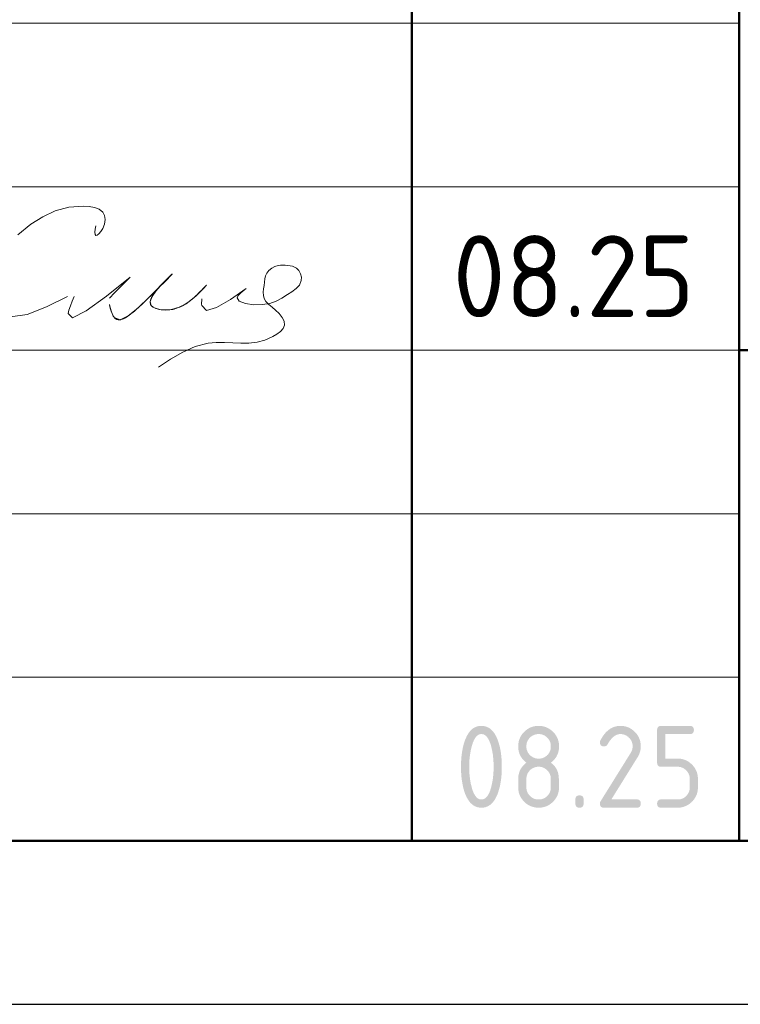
# Model space of a CAD drawing. Header units: millimetres. Extents: x 0 to 21000, y 0 to 14850.
# Tile 9 of 17: x 13651 to 14752, y 0 to 1505. Entities that reach past the tile are written whole.
import ezdxf

# ---------------------------------------------------------------- set-up
doc = ezdxf.new("R2010")
doc.units = ezdxf.units.MM
doc.layers.add('Standard', color=7, linetype='Continuous', lineweight=25)
doc.styles.add('ISOCPEUR', font='txt')

msp = doc.modelspace()

# ---------------------------------------------------------------- hatches: boundary and pattern name
at = {"layer": 'Standard', "linetype": 'Continuous', "lineweight": 25, "transparency": 33554687}
h = msp.add_hatch(color=7, dxfattribs=at)
h.paths.add_polyline_path([(14374.9, 363.1), (14374.9, 367), (14374.7, 370.8), (14374.5, 374.6), (14374.1, 378.2), (14373.7, 381.9), (14373.1, 385.4), (14372.4, 389), (14371.6, 392.4), (14371, 395), (14370.3, 397.3), (14369.6, 399.5), (14368.8, 401.5), (14368, 403.4), (14367.1, 405), (14366.2, 406.6), (14365.3, 407.9), (14364.3, 409.2), (14363.3, 410.2), (14362.2, 411.2), (14361.1, 411.8), (14360, 412.5), (14358.8, 412.8), (14357.5, 413.1), (14356.2, 413.1), (14355, 413.1), (14353.8, 412.8), (14352.6, 412.5), (14351.4, 411.8), (14350.3, 411.2), (14349.3, 410.2), (14348.2, 409.2), (14347.3, 407.9), (14346.3, 406.6), (14345.5, 405), (14344.6, 403.4), (14343.8, 401.4), (14343, 399.5), (14342.3, 397.2), (14341.6, 394.9), (14341, 392.3), (14340.1, 388.8), (14339.5, 385.2), (14338.8, 381.6), (14338.4, 378), (14338, 374.4), (14337.8, 370.6), (14337.6, 366.9), (14337.6, 363.1), (14337.6, 359.3), (14337.8, 355.5), (14338, 351.8), (14338.4, 348.1), (14338.8, 344.5), (14339.4, 340.9), (14340, 337.3), (14340.9, 333.9), (14341.5, 331.3), (14342.2, 329), (14342.9, 326.8), (14343.7, 324.8), (14344.5, 322.9), (14345.4, 321.3), (14346.3, 319.6), (14347.2, 318.4), (14348.2, 317.1), (14349.2, 316.1), (14350.3, 315.1), (14351.4, 314.5), (14352.5, 313.8), (14353.7, 313.5), (14354.9, 313.2), (14356.2, 313.2), (14357.5, 313.2), (14358.8, 313.5), (14360, 313.8), (14361.1, 314.5), (14362.2, 315.1), (14363.3, 316.1), (14364.3, 317.1), (14365.3, 318.4), (14366.2, 319.6), (14367.1, 321.3), (14368, 322.9), (14368.8, 324.8), (14369.6, 326.8), (14370.3, 329), (14371, 331.3), (14371.6, 333.9), (14372.4, 337.3), (14373.1, 340.9), (14373.7, 344.5), (14374.1, 348.1), (14374.5, 351.8), (14374.7, 355.5), (14374.9, 359.3)])
h.paths.add_polyline_path([(14387.4, 363.1), (14387.4, 360.3), (14387.4, 357.7), (14387.3, 355), (14387.1, 352.3), (14386.9, 349.7), (14386.7, 347.2), (14386.4, 344.7), (14386.1, 342.3), (14385.7, 339.9), (14385.3, 337.6), (14384.9, 335.3), (14384.4, 333), (14383.8, 330.8), (14383.2, 328.7), (14382.6, 326.5), (14382, 324.5), (14381, 321.5), (14379.8, 318.9), (14378.6, 316.3), (14377.3, 314.1), (14376, 311.8), (14374.6, 310), (14373.1, 308.1), (14371.5, 306.6), (14369.9, 305.1), (14368.1, 304), (14366.4, 302.9), (14364.5, 302.1), (14362.6, 301.4), (14360.5, 301), (14358.5, 300.6), (14356.2, 300.6), (14354, 300.6), (14352, 301), (14349.9, 301.4), (14348, 302.1), (14346.1, 302.9), (14344.3, 304), (14342.6, 305.1), (14341, 306.6), (14339.4, 308.1), (14337.9, 309.9), (14336.5, 311.8), (14335.2, 314), (14333.9, 316.2), (14332.7, 318.8), (14331.5, 321.4), (14330.5, 324.4), (14329.8, 326.4), (14329.2, 328.6), (14328.6, 330.7), (14328.1, 332.9), (14327.6, 335.2), (14327.2, 337.5), (14326.8, 339.8), (14326.4, 342.2), (14326.1, 344.7), (14325.8, 347.2), (14325.6, 349.7), (14325.4, 352.3), (14325.2, 354.9), (14325.1, 357.6), (14325.1, 360.3), (14325.1, 363.1), (14325.1, 365.9), (14325.1, 368.7), (14325.2, 371.4), (14325.4, 374), (14325.6, 376.6), (14325.8, 379.1), (14326.1, 381.6), (14326.4, 384), (14326.8, 386.5), (14327.2, 388.8), (14327.6, 391.1), (14328.1, 393.3), (14328.6, 395.6), (14329.2, 397.7), (14329.8, 399.8), (14330.5, 401.9), (14331.5, 404.8), (14332.7, 407.4), (14333.9, 410), (14335.2, 412.3), (14336.5, 414.5), (14337.9, 416.4), (14339.4, 418.2), (14341, 419.7), (14342.6, 421.2), (14344.3, 422.3), (14346.1, 423.4), (14348, 424.2), (14349.9, 424.9), (14352, 425.3), (14354, 425.6), (14356.2, 425.6), (14358.5, 425.6), (14360.5, 425.3), (14362.6, 424.9), (14364.5, 424.1), (14366.4, 423.4), (14368.1, 422.3), (14369.9, 421.2), (14371.5, 419.7), (14373.1, 418.2), (14374.6, 416.3), (14376, 414.5), (14377.3, 412.2), (14378.6, 410), (14379.8, 407.4), (14381, 404.8), (14382, 401.8), (14382.6, 399.7), (14383.2, 397.6), (14383.8, 395.5), (14384.4, 393.3), (14384.9, 391), (14385.3, 388.7), (14385.7, 386.4), (14386.1, 384), (14386.4, 381.6), (14386.7, 379.1), (14386.9, 376.5), (14387.1, 373.9), (14387.3, 371.3), (14387.4, 368.6), (14387.4, 365.9)], flags=16)
h = msp.add_hatch(color=7, dxfattribs=at)
h.paths.add_polyline_path([(14443.7, 313.2), (14445.6, 313.2), (14447.4, 313.5), (14449.2, 313.8), (14450.9, 314.5), (14452.6, 315.2), (14454.1, 316.2), (14455.6, 317.2), (14456.9, 318.6), (14458.3, 320), (14459.3, 321.5), (14460.3, 323), (14461, 324.7), (14461.7, 326.3), (14462, 328.1), (14462.3, 329.9), (14462.3, 331.9), (14462.3, 344.4), (14462.3, 346.4), (14462, 348.1), (14461.7, 349.9), (14461, 351.6), (14460.3, 353.3), (14459.3, 354.8), (14458.2, 356.3), (14456.9, 357.7), (14455.5, 359), (14454, 360.1), (14452.5, 361.1), (14450.8, 361.8), (14449.2, 362.5), (14447.4, 362.8), (14445.6, 363.2), (14443.7, 363.2), (14441.7, 363.2), (14439.9, 362.8), (14438.1, 362.5), (14436.5, 361.8), (14434.8, 361.1), (14433.3, 360.1), (14431.8, 359.1), (14430.4, 357.7), (14429.1, 356.3), (14428.1, 354.8), (14427, 353.3), (14426.4, 351.7), (14425.7, 350), (14425.3, 348.2), (14425, 346.4), (14425, 344.4), (14425, 331.9), (14425, 329.9), (14425.3, 328.1), (14425.7, 326.3), (14426.4, 324.7), (14427, 323), (14428.1, 321.5), (14429.1, 320), (14430.4, 318.6), (14431.8, 317.2), (14433.3, 316.2), (14434.8, 315.2), (14436.5, 314.5), (14438.1, 313.8), (14439.9, 313.5), (14441.7, 313.2)])
h.paths.add_polyline_path([(14443.7, 300.6), (14442.1, 300.6), (14440.5, 300.8), (14438.9, 300.9), (14437.4, 301.2), (14435.9, 301.5), (14434.5, 301.9), (14433.1, 302.4), (14431.7, 302.9), (14430.3, 303.5), (14429, 304.2), (14427.7, 304.9), (14426.4, 305.8), (14425.1, 306.6), (14423.9, 307.6), (14422.7, 308.6), (14421.6, 309.8), (14420.5, 310.9), (14419.5, 312.1), (14418.5, 313.3), (14417.6, 314.6), (14416.8, 315.9), (14416, 317.2), (14415.3, 318.5), (14414.8, 319.9), (14414.2, 321.3), (14413.8, 322.7), (14413.3, 324.1), (14413.1, 325.6), (14412.8, 327.1), (14412.6, 328.7), (14412.5, 330.3), (14412.5, 331.9), (14412.5, 344.4), (14412.5, 346.3), (14412.7, 348.2), (14412.9, 350), (14413.3, 351.8), (14413.7, 353.5), (14414.2, 355.2), (14414.8, 356.8), (14415.6, 358.4), (14416.4, 360), (14417.4, 361.4), (14418.4, 362.9), (14419.5, 364.3), (14420.7, 365.7), (14422.1, 366.9), (14423.4, 368.2), (14425, 369.4), (14423.4, 370.6), (14422.1, 371.9), (14420.7, 373.1), (14419.5, 374.5), (14418.4, 375.9), (14417.4, 377.3), (14416.4, 378.8), (14415.6, 380.4), (14414.8, 381.9), (14414.2, 383.6), (14413.7, 385.3), (14413.3, 387), (14412.9, 388.8), (14412.7, 390.6), (14412.5, 392.4), (14412.5, 394.4), (14412.5, 396), (14412.6, 397.6), (14412.8, 399.1), (14413.1, 400.6), (14413.3, 402.1), (14413.8, 403.6), (14414.2, 405), (14414.8, 406.4), (14415.3, 407.8), (14416, 409.1), (14416.8, 410.4), (14417.6, 411.7), (14418.5, 413), (14419.5, 414.2), (14420.5, 415.4), (14421.6, 416.5), (14422.7, 417.6), (14423.9, 418.6), (14425.1, 419.6), (14426.4, 420.5), (14427.7, 421.4), (14429, 422.1), (14430.3, 422.8), (14431.7, 423.4), (14433.1, 423.9), (14434.5, 424.4), (14435.9, 424.8), (14437.4, 425.1), (14438.9, 425.4), (14440.5, 425.5), (14442.1, 425.6), (14443.7, 425.6), (14445.3, 425.6), (14446.9, 425.5), (14448.4, 425.4), (14449.9, 425.1), (14451.4, 424.8), (14452.8, 424.4), (14454.3, 423.9), (14455.7, 423.4), (14457, 422.8), (14458.4, 422.1), (14459.7, 421.4), (14460.9, 420.5), (14462.2, 419.6), (14463.4, 418.6), (14464.6, 417.6), (14465.7, 416.5), (14466.9, 415.4), (14467.9, 414.2), (14468.9, 413), (14469.7, 411.7), (14470.6, 410.4), (14471.3, 409.1), (14472, 407.8), (14472.6, 406.4), (14473.2, 405), (14473.6, 403.6), (14474, 402.1), (14474.3, 400.6), (14474.6, 399.1), (14474.7, 397.6), (14474.9, 396), (14474.9, 394.4), (14474.9, 392.4), (14474.7, 390.6), (14474.5, 388.8), (14474.1, 387), (14473.7, 385.3), (14473.1, 383.6), (14472.5, 381.9), (14471.7, 380.4), (14471, 378.8), (14470, 377.3), (14469, 375.9), (14467.8, 374.5), (14466.7, 373.1), (14465.3, 371.9), (14463.9, 370.6), (14462.3, 369.4), (14464.6, 367.7), (14466.4, 365.8), (14468.3, 363.9), (14469.7, 361.8), (14471.1, 359.7), (14472.1, 357.4), (14473.1, 355.1), (14473.7, 352.6), (14473.9, 352), (14474, 351.2), (14474.1, 350.4), (14474.2, 349.5), (14474.3, 348.5), (14474.4, 347.4), (14474.5, 346.2), (14474.6, 344.9), (14474.6, 343.6), (14474.7, 342.2), (14474.8, 340.7), (14474.8, 339.1), (14474.8, 337.5), (14474.8, 335.7), (14474.9, 333.9), (14474.9, 331.9), (14474.9, 330.3), (14474.7, 328.7), (14474.6, 327.1), (14474.3, 325.6), (14474, 324.1), (14473.6, 322.7), (14473.2, 321.3), (14472.6, 319.9), (14472, 318.5), (14471.3, 317.2), (14470.6, 315.9), (14469.7, 314.6), (14468.9, 313.3), (14467.9, 312.1), (14466.9, 310.9), (14465.7, 309.8), (14464.6, 308.6), (14463.4, 307.6), (14462.2, 306.6), (14460.9, 305.8), (14459.7, 304.9), (14458.4, 304.2), (14457, 303.5), (14455.7, 302.9), (14454.3, 302.4), (14452.8, 301.9), (14451.4, 301.5), (14449.9, 301.2), (14448.4, 300.9), (14446.9, 300.8), (14445.3, 300.6)], flags=16)
h.paths.add_polyline_path([(14443.7, 375.6), (14445.6, 375.6), (14447.4, 376), (14449.2, 376.3), (14450.9, 377), (14452.6, 377.7), (14454.1, 378.7), (14455.6, 379.7), (14456.9, 381.1), (14458.3, 382.4), (14459.3, 383.9), (14460.3, 385.4), (14461, 387.1), (14461.7, 388.8), (14462, 390.6), (14462.3, 392.4), (14462.3, 394.4), (14462.3, 396.3), (14462, 398.1), (14461.7, 399.9), (14461, 401.6), (14460.3, 403.2), (14459.3, 404.7), (14458.2, 406.2), (14456.9, 407.6), (14455.5, 409), (14454, 410), (14452.5, 411.1), (14450.8, 411.7), (14449.2, 412.4), (14447.4, 412.8), (14445.6, 413.1), (14443.7, 413.1), (14441.7, 413.1), (14439.9, 412.8), (14438.1, 412.4), (14436.5, 411.7), (14434.8, 411.1), (14433.3, 410), (14431.8, 409), (14430.4, 407.7), (14429.1, 406.3), (14428.1, 404.8), (14427, 403.3), (14426.4, 401.6), (14425.7, 400), (14425.3, 398.1), (14425, 396.3), (14425, 394.4), (14425, 392.4), (14425.3, 390.6), (14425.7, 388.8), (14426.4, 387.1), (14427, 385.4), (14428.1, 383.9), (14429.1, 382.4), (14430.4, 381.1), (14431.8, 379.7), (14433.3, 378.7), (14434.8, 377.7), (14436.5, 377), (14438.1, 376.3), (14439.9, 376), (14441.7, 375.6)])
for points in [[(14568.6, 425.6), (14570.2, 425.6), (14571.8, 425.5), (14573.3, 425.4), (14574.8, 425.1), (14576.3, 424.8), (14577.8, 424.4), (14579.2, 423.9), (14580.6, 423.4), (14582, 422.8), (14583.3, 422.1), (14584.6, 421.4), (14585.9, 420.5), (14587.1, 419.6), (14588.3, 418.6), (14589.5, 417.6), (14590.7, 416.5), (14591.8, 415.4), (14592.8, 414.2), (14593.8, 413), (14594.7, 411.7), (14595.5, 410.4), (14596.3, 409.1), (14597, 407.8), (14597.5, 406.4), (14598.1, 405), (14598.5, 403.6), (14599, 402.1), (14599.2, 400.6), (14599.5, 399.1), (14599.7, 397.6), (14599.8, 396), (14599.8, 394.4), (14599.8, 392.2), (14599.5, 389.9), (14599.1, 387.7), (14598.4, 385.5), (14597.7, 383.2), (14596.6, 380.9), (14595.6, 378.7), (14594.1, 376.4), (14554.8, 313.2), (14593.6, 313.2), (14594.4, 313.2), (14595, 313.1), (14595.7, 313), (14596.3, 312.8), (14596.9, 312.6), (14597.4, 312.3), (14597.9, 312), (14598.3, 311.6), (14598.7, 311.2), (14598.9, 310.7), (14599.2, 310.2), (14599.4, 309.6), (14599.6, 309.1), (14599.7, 308.4), (14599.8, 307.7), (14599.8, 306.9), (14599.8, 306.1), (14599.7, 305.4), (14599.6, 304.8), (14599.4, 304.2), (14599.2, 303.6), (14598.9, 303.1), (14598.7, 302.6), (14598.3, 302.2), (14597.9, 301.8), (14597.4, 301.5), (14596.9, 301.2), (14596.3, 301), (14595.7, 300.8), (14595, 300.7), (14594.4, 300.6), (14593.6, 300.6), (14543.6, 300.6), (14542.8, 300.6), (14542.1, 300.7), (14541.4, 300.8), (14540.9, 301), (14540.3, 301.2), (14539.8, 301.5), (14539.3, 301.8), (14538.9, 302.2), (14538.5, 302.6), (14538.2, 303.1), (14537.9, 303.6), (14537.7, 304.2), (14537.5, 304.7), (14537.4, 305.4), (14537.3, 306.1), (14537.3, 306.9), (14537.3, 307.8), (14537.6, 308.7), (14537.9, 309.6), (14538.4, 310.5), (14584.2, 384.1), (14585, 385.3), (14585.6, 386.6), (14586.2, 387.9), (14586.5, 389.1), (14586.9, 390.4), (14587.1, 391.7), (14587.3, 393), (14587.3, 394.4), (14587.3, 396.3), (14587, 398.1), (14586.6, 399.9), (14585.9, 401.6), (14585.3, 403.2), (14584.2, 404.7), (14583.2, 406.3), (14581.8, 407.6), (14580.5, 409), (14578.9, 410), (14577.4, 411.1), (14575.8, 411.7), (14574.1, 412.4), (14572.3, 412.8), (14570.5, 413.1), (14568.6, 413.1), (14567.3, 413.1), (14566, 412.9), (14564.7, 412.6), (14563.4, 412.1), (14562.1, 411.6), (14560.9, 410.9), (14559.6, 410.2), (14558.4, 409.2), (14557.2, 408.2), (14556, 407), (14554.8, 405.8), (14553.6, 404.3), (14552.4, 402.8), (14551.3, 401.1), (14550.1, 399.4), (14549, 397.4), (14548.6, 396.6), (14548, 396.1), (14547.5, 395.5), (14546.8, 395.1), (14546.1, 394.8), (14545.3, 394.6), (14544.5, 394.4), (14543.6, 394.4), (14542.8, 394.4), (14542.1, 394.5), (14541.4, 394.6), (14540.9, 394.8), (14540.3, 395), (14539.8, 395.3), (14539.3, 395.5), (14538.9, 395.9), (14538.5, 396.3), (14538.2, 396.8), (14537.9, 397.3), (14537.7, 397.9), (14537.5, 398.5), (14537.4, 399.2), (14537.3, 399.8), (14537.3, 400.6), (14537.3, 401.3), (14537.5, 402), (14537.6, 402.6), (14537.9, 403.2), (14539.4, 406), (14540.9, 408.4), (14542.5, 410.9), (14544.2, 413), (14545.9, 415.1), (14547.7, 416.9), (14549.5, 418.6), (14551.4, 420), (14553.3, 421.4), (14555.3, 422.5), (14557.4, 423.5), (14559.5, 424.2), (14561.7, 424.9), (14563.9, 425.3), (14566.2, 425.6)], [(14624.8, 369.4), (14624.8, 419.4), (14624.8, 420.2), (14624.9, 420.9), (14625, 421.5), (14625.2, 422.1), (14625.4, 422.7), (14625.7, 423.2), (14626, 423.7), (14626.4, 424.1), (14626.7, 424.5), (14627.2, 424.8), (14627.7, 425.1), (14628.3, 425.3), (14628.9, 425.4), (14629.6, 425.5), (14630.3, 425.6), (14631, 425.6), (14674.7, 425.6), (14675.4, 425.6), (14676.1, 425.5), (14676.8, 425.4), (14677.4, 425.3), (14678, 425.1), (14678.5, 424.8), (14679, 424.5), (14679.3, 424.1), (14679.7, 423.7), (14680, 423.2), (14680.3, 422.7), (14680.5, 422.1), (14680.7, 421.5), (14680.8, 420.8), (14680.9, 420.2), (14680.9, 419.4), (14680.9, 418.6), (14680.8, 417.9), (14680.7, 417.2), (14680.5, 416.6), (14680.3, 416.1), (14680, 415.6), (14679.7, 415.1), (14679.3, 414.7), (14679, 414.3), (14678.5, 414), (14678, 413.7), (14677.4, 413.5), (14676.8, 413.3), (14676.1, 413.2), (14675.4, 413.1), (14674.7, 413.1), (14637.3, 413.1), (14637.3, 375.7), (14656, 375.7), (14657.6, 375.7), (14659.2, 375.5), (14660.8, 375.4), (14662.2, 375.1), (14663.7, 374.8), (14665.2, 374.4), (14666.6, 373.9), (14668, 373.4), (14669.4, 372.8), (14670.7, 372.1), (14672, 371.4), (14673.3, 370.5), (14674.5, 369.6), (14675.7, 368.6), (14676.9, 367.6), (14678.1, 366.5), (14679.2, 365.3), (14680.2, 364.1), (14681.2, 362.9), (14682.1, 361.7), (14682.9, 360.4), (14683.6, 359.1), (14684.3, 357.7), (14684.9, 356.4), (14685.5, 355), (14685.9, 353.5), (14686.3, 352.1), (14686.6, 350.6), (14686.9, 349.1), (14687, 347.6), (14687.2, 346), (14687.2, 344.4), (14687.2, 331.9), (14687.2, 330.3), (14687, 328.7), (14686.9, 327.2), (14686.6, 325.7), (14686.3, 324.1), (14685.9, 322.7), (14685.5, 321.3), (14684.9, 319.9), (14684.3, 318.5), (14683.6, 317.2), (14682.9, 315.9), (14682, 314.6), (14681.2, 313.3), (14680.2, 312.1), (14679.2, 310.9), (14678, 309.8), (14676.9, 308.6), (14675.7, 307.6), (14674.5, 306.6), (14673.2, 305.8), (14671.9, 304.9), (14670.6, 304.2), (14669.3, 303.5), (14667.9, 302.9), (14666.5, 302.4), (14665.1, 301.9), (14663.7, 301.5), (14662.2, 301.2), (14660.7, 300.9), (14659.1, 300.8), (14657.6, 300.6), (14656, 300.6), (14631, 300.6), (14630.3, 300.6), (14629.6, 300.7), (14628.9, 300.8), (14628.3, 301), (14627.7, 301.2), (14627.2, 301.5), (14626.7, 301.8), (14626.4, 302.2), (14626, 302.6), (14625.7, 303.1), (14625.4, 303.6), (14625.2, 304.2), (14625, 304.8), (14624.9, 305.4), (14624.8, 306.1), (14624.8, 306.9), (14624.8, 307.7), (14624.9, 308.4), (14625, 309.1), (14625.2, 309.6), (14625.4, 310.2), (14625.7, 310.7), (14626, 311.2), (14626.4, 311.6), (14626.7, 312), (14627.2, 312.3), (14627.7, 312.6), (14628.3, 312.8), (14628.9, 313), (14629.6, 313.1), (14630.3, 313.2), (14631, 313.2), (14656, 313.2), (14657.9, 313.2), (14659.7, 313.5), (14661.5, 313.8), (14663.2, 314.5), (14664.9, 315.2), (14666.4, 316.2), (14667.9, 317.2), (14669.2, 318.6), (14670.6, 320), (14671.6, 321.5), (14672.6, 323), (14673.3, 324.7), (14674, 326.3), (14674.3, 328.1), (14674.7, 329.9), (14674.7, 331.9), (14674.7, 344.4), (14674.7, 346.3), (14674.3, 348.1), (14674, 349.9), (14673.3, 351.6), (14672.6, 353.3), (14671.6, 354.8), (14670.6, 356.3), (14669.2, 357.7), (14667.8, 359), (14666.3, 360.1), (14664.8, 361.1), (14663.1, 361.8), (14661.5, 362.5), (14659.7, 362.8), (14657.9, 363.1), (14656, 363.1), (14631, 363.1), (14630.3, 363.1), (14629.6, 363.2), (14628.9, 363.3), (14628.3, 363.5), (14627.7, 363.7), (14627.2, 364), (14626.7, 364.3), (14626.4, 364.7), (14626, 365.1), (14625.7, 365.6), (14625.4, 366.1), (14625.2, 366.7), (14625, 367.2), (14624.9, 367.9), (14624.8, 368.6)], [(14499.9, 313.2), (14499.9, 313.9), (14500, 314.6), (14500.1, 315.3), (14500.3, 315.9), (14500.5, 316.5), (14500.8, 317), (14501.1, 317.5), (14501.5, 317.9), (14501.9, 318.3), (14502.4, 318.5), (14502.8, 318.8), (14503.4, 319), (14504, 319.2), (14504.7, 319.3), (14505.4, 319.4), (14506.2, 319.4), (14507, 319.4), (14507.6, 319.3), (14508.3, 319.2), (14508.9, 319), (14509.5, 318.8), (14510, 318.5), (14510.5, 318.3), (14510.9, 317.9), (14511.3, 317.5), (14511.6, 317), (14511.8, 316.5), (14512, 315.9), (14512.2, 315.3), (14512.3, 314.6), (14512.4, 313.9), (14512.4, 313.2), (14512.4, 306.9), (14512.4, 306.1), (14512.3, 305.4), (14512.2, 304.8), (14512, 304.2), (14511.8, 303.6), (14511.6, 303.1), (14511.3, 302.6), (14510.9, 302.2), (14510.5, 301.8), (14510, 301.5), (14509.5, 301.2), (14508.9, 301), (14508.3, 300.8), (14507.6, 300.7), (14507, 300.6), (14506.2, 300.6), (14505.4, 300.6), (14504.7, 300.7), (14504, 300.8), (14503.4, 301), (14502.8, 301.2), (14502.4, 301.5), (14501.9, 301.8), (14501.5, 302.2), (14501.1, 302.6), (14500.8, 303.1), (14500.5, 303.6), (14500.3, 304.2), (14500.1, 304.8), (14500, 305.4), (14499.9, 306.1), (14499.9, 306.9)]]:
    msp.add_hatch(color=7, dxfattribs=at).paths.add_polyline_path(points, flags=16)

# ---------------------------------------------------------------- linework, layer by layer
at = {"layer": 'Standard', "color": 7, "linetype": 'Continuous', "lineweight": 50, "transparency": 33554687}
for p, q in [((14250, 250), (14250, 3000)), ((14750, 250), (14750, 3000)), ((14750, 1000), (20750, 1000))]:
    msp.add_line(p, q, dxfattribs=at)
at = {"layer": 'Standard', "color": 7, "linetype": 'Continuous', "lineweight": 13, "transparency": 33554687}
for p, q in [((11500, 1500), (14750, 1500)), ((11500, 1250), (14750, 1250)), ((11500, 1250), (14750, 1250)), ((11500, 1000), (14750, 1000)), ((11500, 1000), (14750, 1000)), ((11500, 750), (14750, 750)), ((11500, 500), (14750, 500))]:
    msp.add_line(p, q, dxfattribs=at)
at = {"layer": 'Standard', "color": 7, "linetype": 'Continuous', "lineweight": 25, "transparency": 33554687}
msp.add_line((11500, 250), (20750, 250), dxfattribs=at)
msp.add_line((11500, 250), (20750, 250), dxfattribs=at)
msp.add_line((11500, 250), (20750, 250), dxfattribs=at)
msp.add_lwpolyline([(0, 0), (21000, 0), (21000, 14850), (0, 14850), (0, 0)], close=True, dxfattribs=at)
at = {"layer": 'Standard', "color": 7, "linetype": 'Continuous', "lineweight": 50, "transparency": 33554687}
msp.add_lwpolyline([(1000, 14600), (20750, 14600), (20750, 250), (1000, 250), (1000, 14600)], close=True, dxfattribs=at)
at = {"layer": 'Standard', "color": 250, "linetype": 'Continuous', "lineweight": 18, "true_color": 0x2d2d2d, "transparency": 33554687}
for points in [[(13766.8, 1190.3), (13766.1, 1185), (13765.6, 1180.4), (13765.8, 1176.9), (13766.8, 1175.3), (13768.9, 1175.8), (13771.7, 1178.2), (13774.7, 1181.7), (13777.4, 1185.9), (13780.3, 1192.9), (13781.2, 1199.7), (13780.2, 1205.8), (13777.4, 1210.9), (13772, 1215.5), (13764.8, 1218.4), (13756.6, 1219.9), (13748, 1220.5), (13725.6, 1218.8), (13705, 1213), (13685.8, 1204), (13667.7, 1192.5), (13647.5, 1176.5)], [(13996.9, 1094.4), (13991.9, 1090.7), (13987.5, 1087), (13984.3, 1083.5), (13982.8, 1080.3), (13986, 1075), (13995.6, 1071.5), (14008.5, 1069.6), (14021.7, 1069.7), (14033, 1071.6), (14042.4, 1075.1), (14051, 1079.7), (14059.8, 1085.2), (14066.7, 1089.4), (14073.1, 1094.2), (14078.3, 1099.7), (14081, 1106.4), (14081.1, 1111.6), (14079.8, 1116.9), (14077.3, 1121.7), (14073.7, 1125.5), (14070.7, 1127.2), (14067.4, 1128.4), (14063.9, 1129.2), (14060.3, 1129.7), (14056.5, 1130.1), (14052.8, 1130.3), (14049.1, 1130.2), (14045.4, 1129.7), (14040.3, 1128), (14035.7, 1125.4), (14031.6, 1121.9), (14028.5, 1117.9), (14026.5, 1113.6), (14025.3, 1109), (14024.6, 1104.1), (14024, 1099.1), (14023.3, 1093.8), (14022.9, 1088.6), (14023, 1083.6), (14024, 1079.1), (14026.8, 1074.3), (14031.1, 1070), (14036.2, 1065.8), (14041.7, 1061.4), (14047.3, 1056.1), (14051.9, 1050.3), (14054.8, 1044.4), (14055.4, 1038.5), (14053.3, 1033.3), (14049.2, 1028.6), (14043.8, 1024.4), (14037.7, 1020.8), (14025.4, 1015.5), (14013.3, 1012.4), (14001, 1011), (13988.7, 1010.7), (13976.2, 1011.2), (13963.5, 1011.7), (13951, 1011.7), (13938.7, 1010.7), (13918.8, 1005.6), (13899.7, 997), (13881.1, 986.1), (13862.9, 974)], [(13935.9, 1099.6), (13935.6, 1099.3), (13935.4, 1099), (13935.1, 1098.7), (13934.9, 1098.4), (13931.1, 1094.4), (13927.3, 1090.3), (13923.4, 1086.4), (13919.4, 1082.5), (13916.8, 1080.2), (13914.3, 1078), (13911.6, 1075.9), (13908.9, 1073.8), (13906.6, 1072.3), (13904.3, 1070.8), (13902, 1069.4), (13899.5, 1068), (13897.4, 1067), (13895.2, 1066), (13893, 1065.1), (13890.8, 1064.3), (13888.7, 1063.6), (13886.5, 1063), (13884.4, 1062.5), (13882.2, 1062.2), (13880, 1061.9), (13877.9, 1061.7), (13875.7, 1061.6), (13873.6, 1061.5), (13871.4, 1061.6), (13869.2, 1061.8), (13867, 1062), (13864.8, 1062.4), (13863.1, 1062.7), (13861.3, 1063.2), (13859.6, 1063.7), (13857.9, 1064.3), (13856.8, 1064.7), (13855.7, 1065.2), (13854.7, 1065.8), (13853.7, 1066.5), (13853.1, 1066.9), (13852.6, 1067.4), (13852, 1067.9), (13851.5, 1068.5), (13851.2, 1069), (13850.9, 1069.5), (13850.7, 1070.1), (13850.4, 1070.6), (13850.3, 1071.2), (13850.1, 1071.9), (13850.1, 1072.5), (13850, 1073.2), (13850.1, 1074.1), (13850.2, 1075), (13850.4, 1075.8), (13850.6, 1076.7), (13851, 1078.1), (13851.6, 1079.4), (13852.2, 1080.7), (13852.8, 1081.9), (13854.1, 1084), (13855.4, 1085.9), (13856.8, 1087.9), (13858.2, 1089.8), (13860.9, 1093.2), (13863.7, 1096.5), (13866.6, 1099.7), (13869.7, 1102.8), (13873.1, 1106), (13876.6, 1109.2), (13880, 1112.6), (13883.4, 1116.2), (13883.5, 1116.3), (13883.6, 1116.4), (13883.7, 1116.5), (13883.8, 1116.6), (13883.8, 1116.6), (13883.8, 1116.6), (13883.8, 1116.6), (13883.8, 1116.6), (13883.8, 1116.6), (13883.8, 1116.6), (13883.8, 1116.6), (13883.8, 1116.6), (13883.8, 1116.6), (13883.8, 1116.6), (13883.8, 1116.6), (13883.8, 1116.6), (13883.8, 1116.6), (13883.8, 1116.6), (13883.8, 1116.5), (13883.8, 1116.5), (13883.8, 1116.5), (13883.7, 1116.4), (13883.6, 1116.3), (13883.6, 1116.2), (13877.4, 1110.8), (13871.8, 1105.2), (13866.4, 1099.5), (13861.1, 1093.8), (13853.5, 1085.9), (13845.6, 1078), (13837.6, 1070.4), (13829.3, 1062.9), (13826.5, 1060.4), (13823.6, 1057.9), (13820.6, 1055.5), (13817.6, 1053.3), (13815.8, 1052), (13814, 1050.8), (13812.2, 1049.7), (13810.2, 1048.7), (13809, 1048.2), (13807.8, 1047.7), (13806.6, 1047.3), (13805.3, 1046.9), (13804.4, 1046.7), (13803.5, 1046.6), (13802.6, 1046.6), (13801.7, 1046.6), (13801, 1046.7), (13800.3, 1046.8), (13799.7, 1046.9), (13799, 1047.2), (13798.4, 1047.4), (13797.8, 1047.8), (13797.2, 1048.1), (13796.6, 1048.6), (13796, 1049.1), (13795.4, 1049.7), (13794.9, 1050.4), (13794.4, 1051.1), (13793.6, 1052.3), (13792.9, 1053.6), (13792.3, 1054.9), (13791.7, 1056.3), (13790.5, 1059.6), (13789.4, 1062.9), (13788.5, 1066.3), (13787.6, 1069.8)], [(13787.6, 1069.8), (13789.2, 1063.9), (13790.9, 1058.5), (13792.8, 1053.7), (13795.1, 1050), (13804.3, 1046.7), (13816.6, 1052.6), (13831.4, 1064.8), (13848, 1080.8), (13861.9, 1094.6), (13874.2, 1106.7), (13882.1, 1114.7), (13883.3, 1116.2), (13880.8, 1113.9), (13876.6, 1109.8), (13871.3, 1104.5), (13865.6, 1098.5), (13858.5, 1090.1), (13852.9, 1082), (13850.1, 1074.6), (13851.5, 1068.6), (13854.5, 1065.9), (13858.9, 1063.9), (13864, 1062.5), (13869.5, 1061.8), (13882.4, 1062.2), (13894.2, 1065.6), (13905, 1071.2), (13914.7, 1078.4), (13920.3, 1083.4), (13925.6, 1088.6), (13930.8, 1094.1), (13935.9, 1099.6)], [(13733.8, 1082.2), (13730.7, 1074.8), (13728, 1067.8), (13725.8, 1061.5), (13724.6, 1056.3), (13731.1, 1049.3), (13752.3, 1060.2), (13783.4, 1082.9), (13819.4, 1111.6)], [(13819.4, 1111.6), (13811.4, 1103.6), (13803.5, 1095.7), (13795.5, 1087.7), (13787.6, 1079.8)], [(13928.8, 1078.4), (13928.7, 1075.7), (13928.6, 1073.1), (13928.6, 1070.6), (13928.8, 1068.4), (13936, 1060.6), (13951.6, 1065.1), (13972.9, 1077.7), (13996.9, 1094.4)], [(13636.7, 1051.3), (13661.8, 1054.6), (13691.6, 1066.3), (13723.8, 1082.2)]]:
    msp.add_lwpolyline(points, dxfattribs=at)

# ---------------------------------------------------------------- texts
at = {"layer": 'Standard', "color": 7, "linetype": 'Continuous', "lineweight": 25, "transparency": 33554687, "insert": (14312.5, 1050.6), "char_height": 125, "width": 445.84, "attachment_point": 7, "style": 'ISOCPEUR'}
msp.add_mtext('\\W0.94;08.25', dxfattribs=at)

doc.saveas('drawing.dxf')
